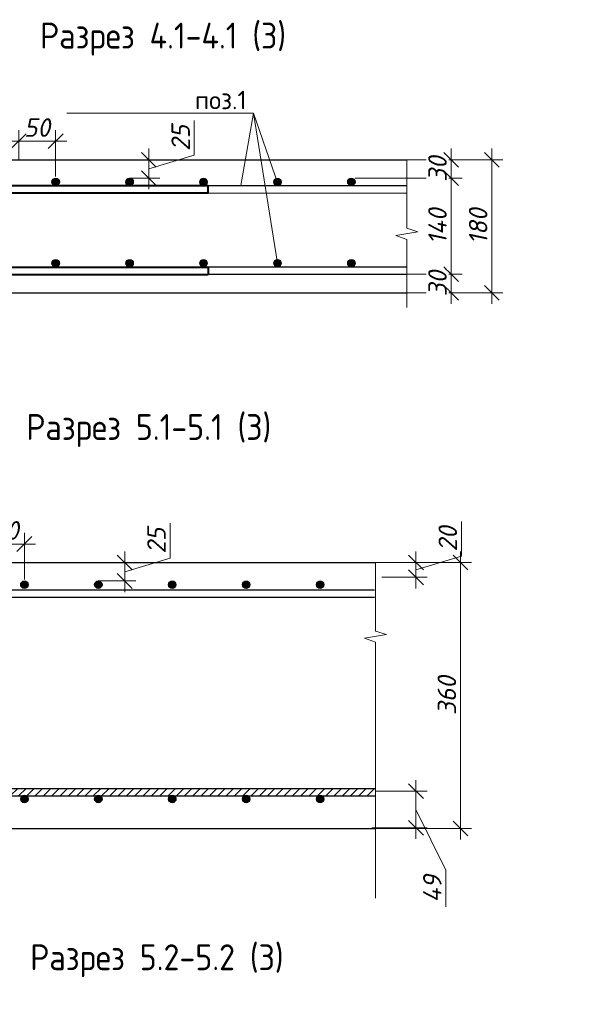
# Model space of a CAD drawing. Header units: millimetres. Extents: x 40580 to 2152466, y -328404 to 177125.
# Tile 93 of 252: x 407263 to 415062, y 148309 to 161634. Entities that reach past the tile are written whole.
import ezdxf

# ---------------------------------------------------------------- set-up
doc = ezdxf.new("R2010")
doc.units = ezdxf.units.MM
for name, color, linetype, lineweight in [('0.25___', 30, 'Continuous', 25), ('06 Текст 0.3', 131, 'Continuous', 25), ('RAZMER', 7, 'Continuous', 9), ('Арм_хомуты', 133, 'Continuous', 18), ('Арматура', 152, 'Continuous', 40), ('подоснова', 151, 'Continuous', 5), ('Размеры', 9, 'Continuous', 15), ('ТЕКСТ', 7, 'Continuous', 15)]:
    doc.layers.add(name, color=color, linetype=linetype, lineweight=lineweight)
doc.layers.add('801Арм Тонкие линии', color=72, linetype='Continuous')
doc.layers.add('911Сл Штриховка', color=50, linetype='Continuous')
doc.styles.add('GOST 2.304', font='isocpeur.ttf', dxfattribs={"width": 0.8})
doc.styles.add('ГОСТ', font='isocpeur.ttf')
doc.styles.add('ГОСТ 2.304', font='isocpeur.ttf')
doc.styles.add('Украинский', font='isocpeur.ttf', dxfattribs={"oblique": 12})
doc.dimstyles.new('10', dxfattribs={"dimscale": 0, "dimtxt": 250, "dimasz": 200, "dimexe": 150, "dimexo": 0, "dimgap": 60, "dimtad": 1, "dimdec": 0, "dimlfac": 0.1, "dimrnd": 1, "dimzin": 0, "dimdsep": 46, "dimtxsty": 'ГОСТ 2.304', "dimblk": 'OBLIQUE', "dimcen": 0.09, "dimdle": 150, "dimadec": 0, "dimazin": 0, "dimtfac": 1, "dimtdec": 0, "dimtmove": 1, "dimatfit": 2, "dimfxl": 1, "dimtzin": 0, "dimlwd": 0, "dimlwe": 0, "dimarcsym": 0})

# ---------------------------------------------------------------- blocks, each defined once
blk = doc.blocks.new('_OBLIQUE')
at = {"color": 0, "linetype": 'ByBlock'}
blk.add_line((-0.5, -0.5), (0.5, 0.5), dxfattribs=at)
blk = doc.blocks.new('*D5532')
at = {"layer": 'Defpoints', "color": 0, "lineweight": 25, "transparency": 16777216}
for p in [(407749, 159989), (407249, 159739), (407749, 159510)]:
    blk.add_point(p, dxfattribs=at)
at = {"layer": 'Размеры', "color": 0, "lineweight": 0, "transparency": 16777216}
for p, q in [((407249, 159739), (407249, 160139)), ((407749, 159510), (407749, 160139)), ((407099, 159989), (407899, 159989))]:
    blk.add_line(p, q, dxfattribs=at)
at = {"layer": 'Размеры', "color": 0, "transparency": 16777216, "insert": (407499, 160174), "char_height": 250, "attachment_point": 5, "style": 'Украинский', "bg_fill": 3, "box_fill_scale": 1.1, "bg_fill_color": 256, "bg_fill_true_color": 13158600, "bg_fill_transparency": 0}
blk.add_mtext('50', dxfattribs=at)
at = {"layer": 'Размеры', "color": 0, "lineweight": 0, "transparency": 16777216, "xscale": 200, "yscale": 200, "zscale": 200, "rotation": 180}
blk.add_blockref('_OBLIQUE', (407249, 159989), dxfattribs=at)
at = {"layer": 'Размеры', "color": 0, "lineweight": 0, "transparency": 16777216, "xscale": 200, "yscale": 200, "zscale": 200}
blk.add_blockref('_OBLIQUE', (407749, 159989), dxfattribs=at)
blk = doc.blocks.new('*D5533')
at = {"layer": 'Defpoints', "color": 0, "lineweight": 25, "transparency": 16777216}
for p in [(412499, 159739), (413649, 159739), (412499, 157939)]:
    blk.add_point(p, dxfattribs=at)
at = {"layer": 'Размеры', "color": 0, "lineweight": 0, "transparency": 16777216}
for p, q in [((413649, 157789), (413649, 159889)), ((412499, 159739), (413799, 159739)), ((412499, 157939), (413799, 157939))]:
    blk.add_line(p, q, dxfattribs=at)
at = {"layer": 'Размеры', "color": 0, "lineweight": 0, "transparency": 16777216, "xscale": 200, "yscale": 200, "zscale": 200}
for p, rotation in [((413649, 159739), 90), ((413649, 157939), 270)]:
    blk.add_blockref('_OBLIQUE', p, dxfattribs=dict(at, rotation=rotation))
at = {"layer": 'Размеры', "color": 0, "transparency": 16777216, "insert": (413464, 158839), "char_height": 250, "attachment_point": 5, "rotation": 90, "style": 'Украинский', "bg_fill": 3, "box_fill_scale": 1.1, "bg_fill_color": 256, "bg_fill_true_color": 13158600, "bg_fill_transparency": 0}
blk.add_mtext('180', dxfattribs=at)
blk = doc.blocks.new('*D5534')
at = {"layer": 'Defpoints', "color": 0, "lineweight": 25, "transparency": 16777216}
for p in [(411799, 159489), (412990, 158189), (413099, 158189)]:
    blk.add_point(p, dxfattribs=at)
at = {"layer": 'Размеры', "color": 0, "lineweight": 0, "transparency": 16777216}
for p, q in [((413099, 159639), (413099, 158039)), ((411799, 159489), (413249, 159489)), ((412990, 158189), (413249, 158189))]:
    blk.add_line(p, q, dxfattribs=at)
at = {"layer": 'Размеры', "color": 0, "lineweight": 0, "transparency": 16777216, "xscale": 200, "yscale": 200, "zscale": 200}
for p, rotation in [((413099, 159489), 90), ((413099, 158189), 270)]:
    blk.add_blockref('_OBLIQUE', p, dxfattribs=dict(at, rotation=rotation))
at = {"layer": 'Размеры', "color": 0, "transparency": 16777216, "insert": (412914, 158839), "char_height": 250, "attachment_point": 5, "rotation": 90, "style": 'Украинский', "bg_fill": 3, "box_fill_scale": 1.1, "bg_fill_color": 256, "bg_fill_true_color": 13158600, "bg_fill_transparency": 0}
blk.add_mtext('140', dxfattribs=at)
blk = doc.blocks.new('*D5535')
at = {"layer": 'Defpoints', "color": 0, "lineweight": 25, "transparency": 16777216}
for p in [(412499, 159739), (413099, 159739), (411799, 159489)]:
    blk.add_point(p, dxfattribs=at)
at = {"layer": 'Размеры', "color": 0, "lineweight": 0, "transparency": 16777216}
for p, q in [((413099, 159339), (413099, 159889)), ((412499, 159739), (413249, 159739)), ((411799, 159489), (413249, 159489))]:
    blk.add_line(p, q, dxfattribs=at)
at = {"layer": 'Размеры', "color": 0, "transparency": 16777216, "insert": (412914, 159614), "char_height": 250, "attachment_point": 5, "rotation": 90, "style": 'Украинский', "bg_fill": 3, "box_fill_scale": 1.1, "bg_fill_color": 256, "bg_fill_true_color": 13158600, "bg_fill_transparency": 0}
blk.add_mtext('30', dxfattribs=at)
at = {"layer": 'Размеры', "color": 0, "lineweight": 0, "transparency": 16777216, "xscale": 200, "yscale": 200, "zscale": 200}
for p, rotation in [((413099, 159739), 90), ((413099, 159489), 270)]:
    blk.add_blockref('_OBLIQUE', p, dxfattribs=dict(at, rotation=rotation))
blk = doc.blocks.new('*D5536')
at = {"layer": 'Defpoints', "color": 0, "lineweight": 25, "transparency": 16777216}
for p in [(412499, 158189), (412499, 157939), (413099, 157939)]:
    blk.add_point(p, dxfattribs=at)
at = {"layer": 'Размеры', "color": 0, "lineweight": 0, "transparency": 16777216}
for p, q in [((413099, 158339), (413099, 157789)), ((412499, 158189), (413249, 158189)), ((412499, 157939), (413249, 157939))]:
    blk.add_line(p, q, dxfattribs=at)
at = {"layer": 'Размеры', "color": 0, "transparency": 16777216, "insert": (412914, 158064), "char_height": 250, "attachment_point": 5, "rotation": 90, "style": 'Украинский', "bg_fill": 3, "box_fill_scale": 1.1, "bg_fill_color": 256, "bg_fill_true_color": 13158600, "bg_fill_transparency": 0}
blk.add_mtext('30', dxfattribs=at)
at = {"layer": 'Размеры', "color": 0, "lineweight": 0, "transparency": 16777216, "xscale": 200, "yscale": 200, "zscale": 200}
for p, rotation in [((413099, 158189), 90), ((413099, 157939), 270)]:
    blk.add_blockref('_OBLIQUE', p, dxfattribs=dict(at, rotation=rotation))
blk = doc.blocks.new('*U335')
at = {"color": 0, "linetype": 'ByBlock', "lineweight": -2}
for p, q in [((-60.1, 25), (-60.1, 427.5)), ((-50.1, 427.5), (-60.1, 427.5)), ((-50.1, 25), (-50.1, 427.5)), ((50.1, 25), (50.1, 427.5)), ((50.1, 427.5), (60.1, 427.5)), ((60.1, 25), (60.1, 427.5)), ((-58.9, 15.9), (-60.1, 25)), ((-55.4, 7.5), (-58.9, 15.9)), ((-49.2, 18.5), (-50.1, 25)), ((-46.7, 12.5), (-49.2, 18.5)), ((46.7, 12.5), (49.2, 18.5)), ((49.2, 18.5), (50.1, 25)), ((55.4, 7.5), (58.9, 15.9)), ((58.9, 15.9), (60.1, 25)), ((-49.8, 0.3), (-55.4, 7.5)), ((-42.6, -5.3), (-49.8, 0.3)), ((-42.7, 7.3), (-46.7, 12.5)), ((-37.6, 3.3), (-42.7, 7.3)), ((-31.5, 0.9), (-37.6, 3.3)), ((-25.1, 0), (-31.5, 0.9)), ((-25.1, 0), (25.1, 0)), ((25.1, 0), (31.5, 0.9)), ((31.5, 0.9), (37.6, 3.3)), ((37.6, 3.3), (42.7, 7.3)), ((42.6, -5.3), (49.8, 0.3)), ((42.7, 7.3), (46.7, 12.5)), ((49.8, 0.3), (55.4, 7.5)), ((-34.1, -8.8), (-42.6, -5.3)), ((-25.1, -10), (-34.1, -8.8)), ((25.1, -10), (-25.1, -10)), ((25.1, -10), (34.1, -8.8)), ((34.1, -8.8), (42.6, -5.3))]:
    blk.add_line(p, q, dxfattribs=at)
at = {"style": 'GOST 2.304', "oblique": 15, "flags": 9}
for tag, p in [('ПОЗИЦИЯ', (815.9, -54.5)), ('ДИАМЕТР', (816.2, -58.8)), ('КЛАСС', (816.5, -63.3)), ('ДЛИНА', (816.9, -68.1)), ('МАССА', (817.2, -73.5))]:
    blk.add_attdef(tag, p, '', height=2.5, dxfattribs=at)
blk = doc.blocks.new('*D5537')
at = {"layer": 'Defpoints', "color": 0, "lineweight": 25, "transparency": 16777216}
for p in [(407326, 154538), (406826, 154288), (407326, 154058)]:
    blk.add_point(p, dxfattribs=at)
at = {"layer": 'Размеры', "color": 0, "lineweight": 0, "transparency": 16777216}
for p, q in [((406826, 154288), (406826, 154688)), ((407326, 154058), (407326, 154688)), ((406676, 154538), (407476, 154538))]:
    blk.add_line(p, q, dxfattribs=at)
at = {"layer": 'Размеры', "color": 0, "transparency": 16777216, "insert": (407076, 154723), "char_height": 250, "attachment_point": 5, "style": 'Украинский', "bg_fill": 3, "box_fill_scale": 1.1, "bg_fill_color": 256, "bg_fill_true_color": 13158600, "bg_fill_transparency": 0}
blk.add_mtext('50', dxfattribs=at)
at = {"layer": 'Размеры', "color": 0, "lineweight": 0, "transparency": 16777216, "xscale": 200, "yscale": 200, "zscale": 200, "rotation": 180}
blk.add_blockref('_OBLIQUE', (406826, 154538), dxfattribs=at)
at = {"layer": 'Размеры', "color": 0, "lineweight": 0, "transparency": 16777216, "xscale": 200, "yscale": 200, "zscale": 200}
blk.add_blockref('_OBLIQUE', (407326, 154538), dxfattribs=at)
blk = doc.blocks.new('*D5538')
at = {"layer": 'Defpoints', "color": 0, "lineweight": 25, "transparency": 16777216}
for p in [(412076, 154288), (413226, 154288), (412076, 150688)]:
    blk.add_point(p, dxfattribs=at)
at = {"layer": 'Размеры', "color": 0, "lineweight": 0, "transparency": 16777216}
for p, q in [((413226, 150538), (413226, 154438)), ((412076, 154288), (413376, 154288)), ((412076, 150688), (413376, 150688))]:
    blk.add_line(p, q, dxfattribs=at)
at = {"layer": 'Размеры', "color": 0, "lineweight": 0, "transparency": 16777216, "xscale": 200, "yscale": 200, "zscale": 200}
for p, rotation in [((413226, 154288), 90), ((413226, 150688), 270)]:
    blk.add_blockref('_OBLIQUE', p, dxfattribs=dict(at, rotation=rotation))
at = {"layer": 'Размеры', "color": 0, "transparency": 16777216, "insert": (413041, 152488), "char_height": 250, "attachment_point": 5, "rotation": 90, "style": 'Украинский', "bg_fill": 3, "box_fill_scale": 1.1, "bg_fill_color": 256, "bg_fill_true_color": 13158600, "bg_fill_transparency": 0}
blk.add_mtext('360', dxfattribs=at)
blk = doc.blocks.new('*D5632')
at = {"layer": 'Defpoints', "color": 0, "lineweight": 25, "transparency": 16777216}
for p in [(412076, 151193), (412623, 151193), (412027, 150698)]:
    blk.add_point(p, dxfattribs=at)
at = {"layer": 'Размеры', "color": 0, "lineweight": 0, "transparency": 16777216}
for p, q in [((412623, 150548), (412623, 151343)), ((412076, 151193), (412773, 151193)), ((412623, 150945), (413029, 150124)), ((412027, 150698), (412773, 150698)), ((413029, 150124), (413029, 149626))]:
    blk.add_line(p, q, dxfattribs=at)
at = {"layer": 'Размеры', "color": 0, "lineweight": 0, "transparency": 16777216, "xscale": 200, "yscale": 200, "zscale": 200}
for p, rotation in [((412623, 151193), 90), ((412623, 150698), 270)]:
    blk.add_blockref('_OBLIQUE', p, dxfattribs=dict(at, rotation=rotation))
at = {"layer": 'Размеры', "color": 0, "transparency": 16777216, "insert": (412844, 149875), "char_height": 250, "attachment_point": 5, "rotation": 90, "style": 'Украинский', "bg_fill": 3, "box_fill_scale": 1.1, "bg_fill_color": 256, "bg_fill_true_color": 13158600, "bg_fill_transparency": 0}
blk.add_mtext('49', dxfattribs=at)
blk = doc.blocks.new('*D5633')
at = {"layer": 'Defpoints', "color": 0, "lineweight": 25, "transparency": 16777216}
for p in [(412076, 154288), (412623, 154288), (412161, 154088)]:
    blk.add_point(p, dxfattribs=at)
at = {"layer": 'Размеры', "color": 0, "lineweight": 0, "transparency": 16777216}
for p, q in [((413238, 154372), (413238, 154845)), ((412623, 153938), (412623, 154438)), ((412623, 154188), (413238, 154372)), ((412076, 154288), (412773, 154288)), ((412161, 154088), (412773, 154088))]:
    blk.add_line(p, q, dxfattribs=at)
at = {"layer": 'Размеры', "color": 0, "lineweight": 0, "transparency": 16777216, "xscale": 200, "yscale": 200, "zscale": 200}
for p, rotation in [((412623, 154288), 90), ((412623, 154088), 270)]:
    blk.add_blockref('_OBLIQUE', p, dxfattribs=dict(at, rotation=rotation))
at = {"layer": 'Размеры', "color": 0, "transparency": 16777216, "insert": (413053, 154609), "char_height": 250, "attachment_point": 5, "rotation": 90, "style": 'Украинский', "bg_fill": 3, "box_fill_scale": 1.1, "bg_fill_color": 256, "bg_fill_true_color": 13158600, "bg_fill_transparency": 0}
blk.add_mtext('20', dxfattribs=at)
blk = doc.blocks.new('*D5421')
at = {"layer": 'Defpoints', "color": 0, "lineweight": 25, "transparency": 16777216}
for p in [(408749, 159739), (409010, 159739), (408749, 159489)]:
    blk.add_point(p, dxfattribs=at)
at = {"layer": 'Размеры', "color": 0, "lineweight": 0, "transparency": 16777216}
for p, q in [((409625, 159799), (409625, 160272)), ((409010, 159339), (409010, 159889)), ((409010, 159614), (409625, 159799)), ((408749, 159739), (409160, 159739)), ((408749, 159489), (409160, 159489))]:
    blk.add_line(p, q, dxfattribs=at)
at = {"layer": 'Размеры', "color": 0, "lineweight": 0, "transparency": 16777216, "xscale": 200, "yscale": 200, "zscale": 200}
for p, rotation in [((409010, 159739), 90), ((409010, 159489), 270)]:
    blk.add_blockref('_OBLIQUE', p, dxfattribs=dict(at, rotation=rotation))
at = {"layer": 'Размеры', "color": 0, "transparency": 16777216, "insert": (409440, 160035), "char_height": 250, "attachment_point": 5, "rotation": 90, "style": 'Украинский', "bg_fill": 3, "box_fill_scale": 1.1, "bg_fill_color": 256, "bg_fill_true_color": 13158600, "bg_fill_transparency": 0}
blk.add_mtext('25', dxfattribs=at)
blk = doc.blocks.new('*D5424')
at = {"layer": 'Defpoints', "color": 0, "lineweight": 25, "transparency": 16777216}
for p in [(408326, 154288), (408683, 154288), (408326, 154038)]:
    blk.add_point(p, dxfattribs=at)
at = {"layer": 'Размеры', "color": 0, "lineweight": 0, "transparency": 16777216}
for p, q in [((409298, 154347), (409298, 154820)), ((408683, 153888), (408683, 154438)), ((408683, 154163), (409298, 154347)), ((408326, 154288), (408833, 154288)), ((408326, 154038), (408833, 154038))]:
    blk.add_line(p, q, dxfattribs=at)
at = {"layer": 'Размеры', "color": 0, "lineweight": 0, "transparency": 16777216, "xscale": 200, "yscale": 200, "zscale": 200}
for p, rotation in [((408683, 154288), 90), ((408683, 154038), 270)]:
    blk.add_blockref('_OBLIQUE', p, dxfattribs=dict(at, rotation=rotation))
at = {"layer": 'Размеры', "color": 0, "transparency": 16777216, "insert": (409113, 154584), "char_height": 250, "attachment_point": 5, "rotation": 90, "style": 'Украинский', "bg_fill": 3, "box_fill_scale": 1.1, "bg_fill_color": 256, "bg_fill_true_color": 13158600, "bg_fill_transparency": 0}
blk.add_mtext('25', dxfattribs=at)

msp = doc.modelspace()

# ---------------------------------------------------------------- hatches: boundary and pattern name
at = {"layer": '911Сл Штриховка', "true_color": 0x000000}
h = msp.add_hatch(color=18, dxfattribs=at)
edge = h.paths.add_edge_path()
edge.add_arc((408749.392, 159439.057), 50, 0, 360)
h = msp.add_hatch(color=18, dxfattribs=at)
edge = h.paths.add_edge_path()
edge.add_arc((409749.392, 159439.057), 50, 0, 360)
h = msp.add_hatch(color=18, dxfattribs=at)
edge = h.paths.add_edge_path()
edge.add_arc((410749.392, 159437.151), 50, 0, 360)
h = msp.add_hatch(color=18, dxfattribs=at)
edge = h.paths.add_edge_path()
edge.add_arc((411749.392, 159439.057), 50, 0, 360)
h = msp.add_hatch(color=18, dxfattribs=at)
edge = h.paths.add_edge_path()
edge.add_arc((407749.691, 158339.021), 50, 0, 360)
h = msp.add_hatch(color=18, dxfattribs=at)
edge = h.paths.add_edge_path()
edge.add_arc((408749.691, 158339.021), 50, 0, 360)
h = msp.add_hatch(color=18, dxfattribs=at)
edge = h.paths.add_edge_path()
edge.add_arc((409749.691, 158339.021), 50, 0, 360)
h = msp.add_hatch(color=18, dxfattribs=at)
edge = h.paths.add_edge_path()
edge.add_arc((410749.691, 158339.021), 50, 0, 360)
h = msp.add_hatch(color=18, dxfattribs=at)
edge = h.paths.add_edge_path()
edge.add_arc((408326.474, 153987.573), 50, 0, 360)
h = msp.add_hatch(color=18, dxfattribs=at)
edge = h.paths.add_edge_path()
edge.add_arc((409326.474, 153987.573), 50, 0, 360)
h = msp.add_hatch(color=18, dxfattribs=at)
edge = h.paths.add_edge_path()
edge.add_arc((410326.474, 153987.573), 50, 0, 360)
h = msp.add_hatch(color=18, dxfattribs=at)
edge = h.paths.add_edge_path()
edge.add_arc((411326.474, 153987.573), 50, 0, 360)
h = msp.add_hatch(color=18, dxfattribs=at)
edge = h.paths.add_edge_path()
edge.add_arc((407326.773, 151087.536), 50, 0, 360)
h = msp.add_hatch(color=18, dxfattribs=at)
edge = h.paths.add_edge_path()
edge.add_arc((408326.773, 151087.536), 50, 0, 360)
h = msp.add_hatch(color=18, dxfattribs=at)
edge = h.paths.add_edge_path()
edge.add_arc((409326.773, 151087.536), 50, 0, 360)
h = msp.add_hatch(color=18, dxfattribs=at)
edge = h.paths.add_edge_path()
edge.add_arc((410326.773, 151087.536), 50, 0, 360)
h = msp.add_hatch(color=18, dxfattribs=at)
edge = h.paths.add_edge_path()
edge.add_arc((411326.773, 151087.536), 50, 0, 360)
at = {"layer": 'Размеры', "true_color": 0x000000}
h = msp.add_hatch(dxfattribs=at)
h.set_pattern_fill('ANSI31', color=18, scale=25)
h.set_pattern_definition([(45, (-2587305.13, 67638.44), (-56.1266008, 56.1266008), [])])
h.paths.add_polyline_path([(405019.629, 151229.674), (405019.629, 151129.05), (412069.632, 151130.908), (412069.632, 151229.674)])

# ---------------------------------------------------------------- linework, layer by layer
at = {"layer": '0.25___', "color": 18, "linetype": 'Continuous', "lineweight": 25, "true_color": 0x000000}
for points in [[(405249.392, 157939.057), (412499.395, 157939.057)], [(404826.474, 150687.573), (412076.477, 150687.573)]]:
    msp.add_lwpolyline(points, dxfattribs=at)
at = {"layer": '06 Текст 0.3', "color": 18, "ltscale": 100, "true_color": 0x000000}
for points in [[(405449.392, 159389.057), (412499.395, 159389.057)], [(405449.392, 159288.38), (412499.395, 159290.291)], [(405449.37, 158287.296), (412499.373, 158289.234)], [(405449.37, 158189.057), (412499.373, 158189.057)], [(405019.629, 151229.674), (412069.632, 151229.674)], [(405019.629, 151128.997), (412069.632, 151130.908)]]:
    msp.add_lwpolyline(points, dxfattribs=at)
at = {"layer": '801Арм Тонкие линии', "color": 18, "true_color": 0x000000}
for centre in [(408749.392, 159439.057), (409749.392, 159439.057), (410749.392, 159437.151), (411749.392, 159439.057), (407749.691, 158339.021), (408749.691, 158339.021), (409749.691, 158339.021), (410749.691, 158339.021), (408326.474, 153987.573), (409326.474, 153987.573), (410326.474, 153987.573), (411326.474, 153987.573), (407326.773, 151087.536), (408326.773, 151087.536), (409326.773, 151087.536), (410326.773, 151087.536), (411326.773, 151087.536)]:
    msp.add_circle(centre, 50, dxfattribs=at)
at = {"layer": 'Арматура', "color": 18, "lineweight": 0, "true_color": 0x000000}
for p, q in [((410254.605, 159389.057), (410427.255, 160370.533)), ((410427.255, 160370.533), (410749.691, 158339.021)), ((410765.115, 159391.594), (410427.255, 160370.533)), ((410427.255, 160370.533), (410749.691, 158339.021))]:
    msp.add_line(p, q, dxfattribs=at)
at = {"layer": 'Размеры', "color": 18, "true_color": 0x000000}
for points in [[(412499.395, 157739.057), (412499.395, 158661.609), (412349.395, 158714.057), (412649.395, 158764.057), (412499.395, 158811.172), (412499.395, 159739.057)], [(412076.477, 149746.383), (412076.477, 153210.125), (411926.477, 153262.573), (412226.477, 153312.573), (412076.477, 153359.688), (412076.477, 154287.573)]]:
    msp.add_lwpolyline(points, dxfattribs=at)

# ---------------------------------------------------------------- block references
at = {"layer": 'Арм_хомуты', "color": 18, "lineweight": 40, "true_color": 0x000000, "xscale": 10, "yscale": 10, "zscale": 10, "rotation": 270}
msp.add_blockref('*U335', (405539.223, 158787.906), dxfattribs=at)

# ---------------------------------------------------------------- texts
at = {"layer": 'подоснова', "color": 18, "ltscale": 0.3, "true_color": 0x000000, "insert": (409983.164, 160755.841), "char_height": 250, "width": 3270.99844, "attachment_point": 5, "style": 'ГОСТ 2.304'}
msp.add_mtext(' \\Pпоз.1 ', dxfattribs=at)
at = {"layer": 'ТЕКСТ', "color": 18, "ltscale": 6, "true_color": 0x000000, "char_height": 350, "width": 9466.5846, "attachment_point": 2, "style": 'ГОСТ'}
for s, insert in [('{\\W0.9;Разрез 4.1-4.1 (3)}', (409201.606, 161593.735)), ('{\\W0.9;Разрез 5.1-5.1 (3)}', (409008.22, 156296.579)), ('{\\W0.9;Разрез 5.2-5.2 (3)}', (409118.142, 149120.354))]:
    msp.add_mtext(s, dxfattribs=dict(at, insert=insert))

# ---------------------------------------------------------------- dimensions: what is measured, and where the dimension line sits
at = {"layer": 'Размеры', "color": 18, "true_color": 0x000000}
for base, p1, p2, picture, middle in [((407749.392, 159989.057), (407249.392, 159739.057), (407749.392, 159509.768), '*D5532', (407499.392, 159989.057)), ((407326.474, 154537.573), (406826.474, 154287.573), (407326.474, 154058.284), '*D5537', (407076.474, 154537.573))]:
    dim = msp.add_linear_dim(base=base, p1=p1, p2=p2, dimstyle='10', override={"dimscale": 1, "dimtxsty": 'Украинский', "dimtfill": 1}, dxfattribs=at)
    dim.commit()
    dim.dimension.update_dxf_attribs({"geometry": picture, "text_midpoint": middle, "dimtype": 160})

# ---------------------------------------------------------------- next in the draw order: hatches: boundary and pattern name
at = {"layer": '911Сл Штриховка', "true_color": 0x000000}
h = msp.add_hatch(color=18, dxfattribs=at)
edge = h.paths.add_edge_path()
edge.add_arc((407749.392, 159439.057), 50, 0, 360)
h = msp.add_hatch(color=18, dxfattribs=at)
edge = h.paths.add_edge_path()
edge.add_arc((407326.474, 153987.573), 50, 0, 360)

# ---------------------------------------------------------------- next in the draw order: linework, layer by layer
at = {"layer": '0.25___', "color": 18, "linetype": 'Continuous', "lineweight": 25, "true_color": 0x000000}
for points in [[(405249.392, 159739.057), (412499.395, 159739.057)], [(404826.474, 154287.573), (412076.477, 154287.573)]]:
    msp.add_lwpolyline(points, dxfattribs=at)
at = {"layer": '801Арм Тонкие линии', "color": 18, "true_color": 0x000000}
for centre in [(407749.392, 159439.057), (407326.474, 153987.573)]:
    msp.add_circle(centre, 50, dxfattribs=at)
at = {"layer": 'Арматура', "color": 18, "lineweight": 0, "true_color": 0x000000}
msp.add_line((410427.255, 160370.533), (407900.788, 160370.533), dxfattribs=at)

# ---------------------------------------------------------------- next in the draw order: dimensions: what is measured, and where the dimension line sits
at = {"layer": 'Размеры', "color": 18, "true_color": 0x000000}
for base, p1, p2, picture, middle in [((409009.592, 159739.057), (408749.392, 159489.057), (408749.392, 159739.057), '*D5421', (409439.592, 159858.557)), ((413649.35, 159739.057), (412499.395, 157939.057), (412499.373, 159739.057), '*D5533', (413464.35, 158839.057)), ((413226.432, 154287.573), (412076.455, 150687.573), (412076.455, 154287.573), '*D5538', (413041.432, 152487.573))]:
    dim = msp.add_linear_dim(base=base, p1=p1, p2=p2, angle=90, dimstyle='10', override={"dimscale": 1, "dimtxsty": 'Украинский', "dimtfill": 1}, dxfattribs=at)
    dim.commit()
    dim.dimension.update_dxf_attribs({"geometry": picture, "text_midpoint": middle})

# ---------------------------------------------------------------- next in the draw order: linework, layer by layer
at = {"layer": 'RAZMER', "color": 18, "lineweight": 30, "true_color": 0x000000}
msp.add_lwpolyline([(405195.372, 153819.283), (412063.75, 153819.283)], dxfattribs=at)
msp.add_lwpolyline([(405195.372, 153819.283), (412063.75, 153819.283)], dxfattribs=at)

# ---------------------------------------------------------------- next in the draw order: dimensions: what is measured, and where the dimension line sits
at = {"layer": 'Размеры', "color": 18, "true_color": 0x000000}
dim = msp.add_linear_dim(base=(413099.35, 158189.057), p1=(411799.392, 159489.057), p2=(412989.603, 158189.057), angle=90, text='140', dimstyle='10', override={"dimscale": 1, "dimtxsty": 'Украинский', "dimtfill": 1}, dxfattribs=at)
dim.commit()
dim.dimension.update_dxf_attribs({"geometry": '*D5534', "text_midpoint": (412914.35, 158839.057)})
dim = msp.add_linear_dim(base=(412622.869, 154287.573), p1=(412160.78, 154087.573), p2=(412076.433, 154287.573), angle=90, dimstyle='10', override={"dimscale": 1, "dimtxsty": 'Украинский', "dimtfill": 1}, dxfattribs=at)
dim.commit()
dim.dimension.update_dxf_attribs({"geometry": '*D5633', "text_midpoint": (413052.869, 154432.073)})
dim = msp.add_linear_dim(base=(412622.869345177, 151192.573057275), p1=(412026.791238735, 150697.573057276), p2=(412076.47724718, 151192.573057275), angle=90, dimstyle='10', override={"dimscale": 1, "dimtxsty": 'Украинский', "dimtfill": 1}, dxfattribs=at)
dim.commit()
dim.dimension.update_dxf_attribs({"geometry": '*D5632', "text_midpoint": (413029.119345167, 150063.963295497), "dimtype": 160})

# ---------------------------------------------------------------- next in the draw order: hatches: boundary and pattern name
at = {"layer": '911Сл Штриховка', "true_color": 0x000000}
h = msp.add_hatch(color=18, dxfattribs=at)
edge = h.paths.add_edge_path()
edge.add_arc((411749.691, 158339.021), 50, 0, 360)

# ---------------------------------------------------------------- next in the draw order: linework, layer by layer
at = {"layer": '801Арм Тонкие линии', "color": 18, "true_color": 0x000000}
msp.add_circle((411749.691, 158339.021), 50, dxfattribs=at)
at = {"layer": 'RAZMER', "color": 18, "lineweight": 30, "true_color": 0x000000}
msp.add_lwpolyline([(405195.372, 153918.203), (412063.75, 153918.203)], dxfattribs=at)

# ---------------------------------------------------------------- next in the draw order: texts
at = {"color": 18, "true_color": 0x000000, "insert": (250111.057, 153773.154), "char_height": 200, "attachment_point": 1, "style": 'ГОСТ'}
msp.add_mtext_dynamic_manual_height_columns('\\pi9510.738;{\\H1.5152x;\\P\\pi1000;Общие указания\\P\\pi200;}1.^IРабочая документация разработана в соответствии с заданием на проектирование, требованиями действующих технических регламентов, стандартов, сводов правил и других документов, содержащих установленные требования.\\P2.^IРабочая документация выполнена в соответствии со следующими нормативными и техническими документами:\\P-^IСП 20.13330.2016 "Нагрузки и Воздействия";\\P-^IСП 63.13330.2012 "Бетонные и железобетонные конструкции. Основные положения";\\P-^IСП 22.13330.2016 "Основания зданий и сооружений";\\P-^IСП 45.13330.2012 "Земляные сооружения, основания и фундаменты".\\P3.   За относительную отметку 0,000 принята отметка чистого пола первого этажа.\\P4.^IПеречень видов работ, для которых необходимо составлять акты освидетельствования скрытых работ:\\P-^Iармирование конструкций;\\P-^Iосвидетельствование опалубки перед бетонированием;\\P-^Iвыполнение сварочных работ;\\P-^Iотбор контрольных проб бетона;\\P-^Iсоответствие законченных железобетонных конструкций проекту с отображением качества работ;\\P-^Iустройство монолитных конструкций, выполняемых в зимнее время;  \\P\\pi0;        -    устройство гидроизоляции;\\P\\pi200;-^Iуплотнение грунтов и обратную засыпку.\\PЗапрещается выполнение последующих работ при отсутствии актов освидетельствования предшествующих скрытых работ во всех случаях.\\P\\pi0;        5. Проект рассчитан на производство работ в период положительных температур. В случае выполнения работ при отрицательных температурах необходимо выполнять требования СНиП часть 3 по производству работ и ППР.\\P        6. При минимальной температуре воздуха до минус 15°С допускается:\\P\\pi200;-выдерживание бетона в конструкции методом термоса, при предварительном разогреве бетонной смеси;\\P -форсированный электроразогрев бетона в конструкции с повторным уплотнением.\\PПри минимальной температуре воздуха до минус 25°С допускается:\\P -обогрев бетона в греющей опалубке с помощью низкотемпературных электронагревателей;\\P -электродный сквозной прогрев бетона;\\P -электрообогрев с помощью греющего провода.\\P      7. В процессе бетонирования обеспечить соблюдение защитных слоев и мест положения рабочей арматуры согласно проекту. Величина защитного слоя продольной рабочей арматуры у боковых граней стен монолитных участков должны быть не менее 20мм и не менее диаметра продольной рабочей арматуры конструкции, величина защитного слоя поперечной арматуры - не менее 10 мм\\P      8. Крестовые соединения стержней продольной и поперечной арматуры, соединение стержней продольной арматуры по длине выполнить вязкой отожженой проволокой диаметром 2,0-3,0 мм', width=17710.69822, gutter_width=5800, heights=[13133.416], dxfattribs=at)

# ---------------------------------------------------------------- next in the draw order: dimensions: what is measured, and where the dimension line sits
at = {"layer": 'Размеры', "color": 18, "true_color": 0x000000}
for base, p1, p2, picture, middle in [((413099.351, 159739.057), (411799.392, 159489.057), (412499.351, 159739.057), '*D5535', (413099.351, 159614.057)), ((413099.35, 157939.057), (412499.373, 158189.057), (412499.373, 157939.057), '*D5536', (413099.35, 158064.057))]:
    dim = msp.add_linear_dim(base=base, p1=p1, p2=p2, angle=90, text='30', dimstyle='10', override={"dimscale": 1, "dimtxsty": 'Украинский', "dimtfill": 1}, dxfattribs=at)
    dim.commit()
    dim.dimension.update_dxf_attribs({"geometry": picture, "text_midpoint": middle, "dimtype": 160})

# ---------------------------------------------------------------- next in the draw order: dimensions: what is measured, and where the dimension line sits
dim = msp.add_linear_dim(base=(408683.373, 154287.573), p1=(408326.474, 154037.573), p2=(408326.474, 154287.573), angle=90, dimstyle='10', override={"dimscale": 1, "dimtxsty": 'Украинский', "dimtfill": 1}, dxfattribs=at)
dim.commit()
dim.dimension.update_dxf_attribs({"geometry": '*D5424', "text_midpoint": (409113.373, 154407.073)})

doc.saveas('drawing.dxf')
